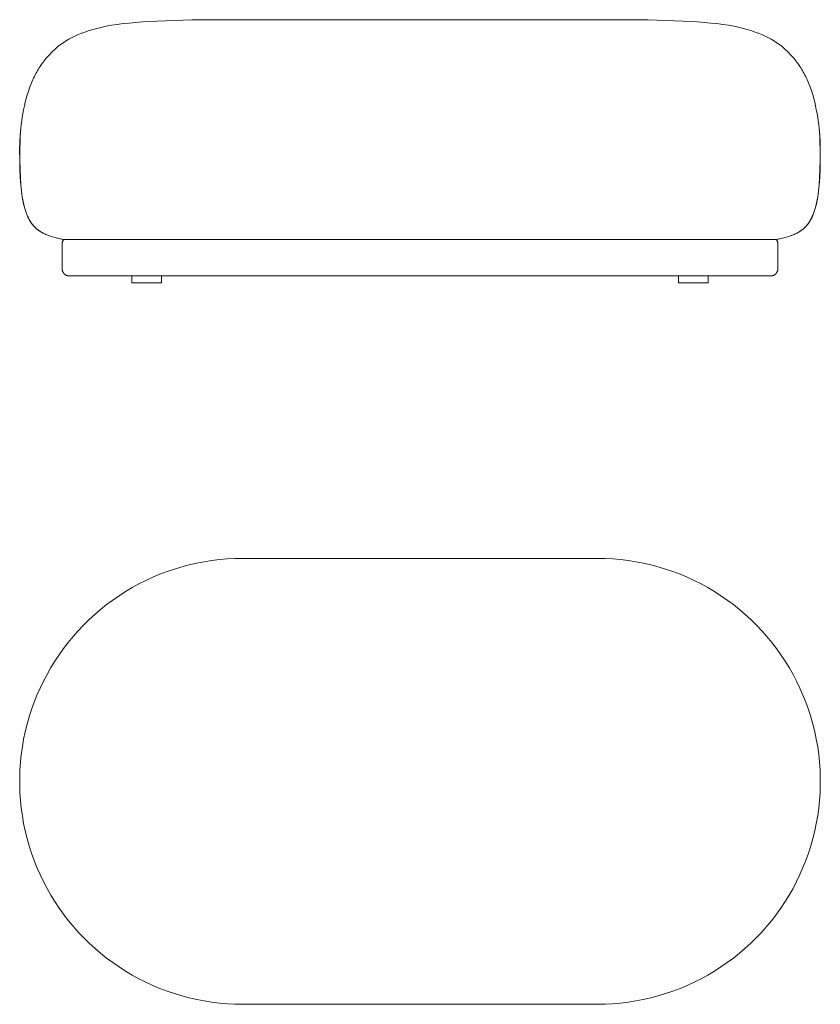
# Model space of a CAD drawing. Header units: millimetres. Extents: x -353 to 2379, y 279 to 1807.
# Tile 2 of 2: x 1136 to 2379, y 279 to 1807. Entities that reach past the tile are written whole.
import ezdxf

# ---------------------------------------------------------------- set-up
doc = ezdxf.new("R2010")
doc.units = ezdxf.units.MM
doc.layers.add('Default', color=7, linetype='Continuous', lineweight=18, true_color=0x000000)

msp = doc.modelspace()

# ---------------------------------------------------------------- linework, layer by layer
at = {"layer": 'Default'}
for p, q in [((1326.3, 1803.7), (1305.8, 1802.1)), ((1348.7, 1805), (1326.3, 1803.7)), ((1403, 1806.8), (1348.7, 1805)), ((1481.9, 1807.2), (1403, 1806.8)), ((1474.7, 1807.3), (1481.7, 1807.3)), ((1481.7, 1807.3), (1481.7, 1807.3)), ((1481.7, 1807.3), (1481.7, 1807.3)), ((1481.7, 1807.3), (1481.7, 1807.3)), ((1481.7, 1807.3), (1481.7, 1807.3)), ((1481.7, 1807.3), (1481.7, 1807.3)), ((1481.7, 1807.3), (1481.7, 1807.3)), ((1481.7, 1807.3), (1481.7, 1807.3)), ((1481.7, 1807.3), (1481.7, 1807.3)), ((1481.7, 1807.3), (1481.7, 1807.3)), ((1481.7, 1807.3), (2032.9, 1807.3)), ((2032.7, 1807.2), (2111.6, 1806.8)), ((2032.9, 1807.3), (2032.9, 1807.3)), ((2032.9, 1807.3), (2032.9, 1807.3)), ((2032.9, 1807.3), (2039.8, 1807.3)), ((2039.2, 1807.3), (2032.9, 1807.2)), ((2111.6, 1806.8), (2165.9, 1805)), ((2165.9, 1805), (2188.3, 1803.7)), ((2188.3, 1803.7), (2208.7, 1802.1)), ((1238.2, 1788.6), (1234.6, 1787.3)), ((1241.9, 1789.9), (1238.2, 1788.6)), ((1245.6, 1791.1), (1241.9, 1789.9)), ((1249.5, 1792.2), (1245.6, 1791.1)), ((1253.4, 1793.3), (1249.5, 1792.2)), ((1261.4, 1795.3), (1253.4, 1793.3)), ((1269.7, 1797.1), (1261.4, 1795.3)), ((1278.2, 1798.7), (1269.7, 1797.1)), ((1287.1, 1800), (1278.2, 1798.7)), ((1296.3, 1801.2), (1287.1, 1800)), ((1305.8, 1802.1), (1296.3, 1801.2)), ((2208.7, 1802.1), (2218.3, 1801.2)), ((2218.3, 1801.2), (2227.5, 1800)), ((2227.5, 1800), (2236.3, 1798.7)), ((2236.3, 1798.7), (2244.9, 1797.1)), ((2244.9, 1797.1), (2253.2, 1795.3)), ((2253.2, 1795.3), (2261.2, 1793.3)), ((2261.2, 1793.3), (2265.1, 1792.2)), ((2265.1, 1792.2), (2268.9, 1791.1)), ((2268.9, 1791.1), (2272.6, 1789.9)), ((2272.6, 1789.9), (2276.3, 1788.6)), ((2276.3, 1788.6), (2279.9, 1787.3)), ((1206.6, 1773.7), (1204, 1772)), ((1209.3, 1775.4), (1206.6, 1773.7)), ((1212.1, 1777), (1209.3, 1775.4)), ((1215.1, 1778.6), (1212.1, 1777)), ((1218.1, 1780.2), (1215.1, 1778.6)), ((1221.2, 1781.7), (1218.1, 1780.2)), ((1224.4, 1783.2), (1221.2, 1781.7)), ((1227.7, 1784.6), (1224.4, 1783.2)), ((1231.2, 1786), (1227.7, 1784.6)), ((1234.6, 1787.3), (1231.2, 1786)), ((2279.9, 1787.3), (2283.4, 1786)), ((2283.4, 1786), (2286.8, 1784.6)), ((2286.8, 1784.6), (2290.1, 1783.2)), ((2290.1, 1783.2), (2293.3, 1781.7)), ((2293.3, 1781.7), (2296.4, 1780.2)), ((2296.4, 1780.2), (2299.5, 1778.6)), ((2299.5, 1778.6), (2302.4, 1777)), ((2302.4, 1777), (2305.2, 1775.4)), ((2305.2, 1775.4), (2307.9, 1773.7)), ((2307.9, 1773.7), (2310.6, 1772)), ((1188, 1759.2), (1186, 1757.3)), ((1190, 1761.1), (1188, 1759.2)), ((1192.2, 1763), (1190, 1761.1)), ((1194.4, 1764.9), (1192.2, 1763)), ((1196.6, 1766.7), (1194.4, 1764.9)), ((1199, 1768.5), (1196.6, 1766.7)), ((1201.4, 1770.3), (1199, 1768.5)), ((1204, 1772), (1201.4, 1770.3)), ((2310.6, 1772), (2313.1, 1770.3)), ((2313.1, 1770.3), (2315.5, 1768.5)), ((2315.5, 1768.5), (2317.9, 1766.7)), ((2317.9, 1766.7), (2320.2, 1764.9)), ((2320.2, 1764.9), (2322.4, 1763)), ((2322.4, 1763), (2324.5, 1761.1)), ((2324.5, 1761.1), (2326.5, 1759.2)), ((2326.5, 1759.2), (2328.5, 1757.3)), ((1173.6, 1743.2), (1170.5, 1739.1)), ((1176.9, 1747.3), (1173.6, 1743.2)), ((1180.4, 1751.3), (1176.9, 1747.3)), ((1182.2, 1753.3), (1180.4, 1751.3)), ((1184.1, 1755.3), (1182.2, 1753.3)), ((1186, 1757.3), (1184.1, 1755.3)), ((2328.5, 1757.3), (2330.5, 1755.3)), ((2330.5, 1755.3), (2332.3, 1753.3)), ((2332.3, 1753.3), (2334.1, 1751.3)), ((2334.1, 1751.3), (2337.6, 1747.3)), ((2337.6, 1747.3), (2340.9, 1743.2)), ((2340.9, 1743.2), (2344, 1739.1)), ((1163.4, 1728.3), (1162.1, 1726)), ((1164.7, 1730.5), (1163.4, 1728.3)), ((1166.1, 1732.7), (1164.7, 1730.5)), ((1167.5, 1734.8), (1166.1, 1732.7)), ((1169, 1737), (1167.5, 1734.8)), ((1170.5, 1739.1), (1169, 1737)), ((2344, 1739.1), (2345.5, 1737)), ((2345.5, 1737), (2347, 1734.8)), ((2347, 1734.8), (2348.4, 1732.7)), ((2348.4, 1732.7), (2349.8, 1730.5)), ((2349.8, 1730.5), (2351.2, 1728.3)), ((2351.2, 1728.3), (2352.5, 1726)), ((1155, 1711.7), (1152.9, 1706.6)), ((1156.1, 1714.2), (1155, 1711.7)), ((1157.2, 1716.7), (1156.1, 1714.2)), ((1158.4, 1719.1), (1157.2, 1716.7)), ((1159.6, 1721.4), (1158.4, 1719.1)), ((1160.8, 1723.8), (1159.6, 1721.4)), ((1162.1, 1726), (1160.8, 1723.8)), ((2352.5, 1726), (2353.8, 1723.8)), ((2353.8, 1723.8), (2355, 1721.4)), ((2355, 1721.4), (2356.2, 1719.1)), ((2356.2, 1719.1), (2357.4, 1716.7)), ((2357.4, 1716.7), (2358.5, 1714.2)), ((2358.5, 1714.2), (2359.6, 1711.7)), ((2359.6, 1711.7), (2361.7, 1706.6)), ((1150.9, 1701.4), (1149.1, 1695.9)), ((1152.9, 1706.6), (1150.9, 1701.4)), ((2361.7, 1706.6), (2363.6, 1701.4)), ((2363.6, 1701.4), (2365.5, 1695.9)), ((1145.8, 1684.8), (1144.3, 1679.1)), ((1147.4, 1690.4), (1145.8, 1684.8)), ((1149.1, 1695.9), (1147.4, 1690.4)), ((2365.5, 1695.9), (2367.2, 1690.4)), ((2367.2, 1690.4), (2368.7, 1684.8)), ((2368.7, 1684.8), (2370.2, 1679.1)), ((1141.8, 1667.6), (1140.7, 1661.9)), ((1143, 1673.4), (1141.8, 1667.6)), ((1144.3, 1679.1), (1143, 1673.4)), ((2370.2, 1679.1), (2371.5, 1673.4)), ((2371.5, 1673.4), (2372.7, 1667.6)), ((2372.7, 1667.6), (2373.8, 1661.9)), ((1139.7, 1656.2), (1138.8, 1650.4)), ((1140.7, 1661.9), (1139.7, 1656.2)), ((2373.8, 1661.9), (2374.8, 1656.2)), ((2374.8, 1656.2), (2375.7, 1650.4)), ((1137.4, 1638.4), (1136.9, 1632.1)), ((1137.4, 1638.2), (1137, 1633.5)), ((1138.1, 1644.5), (1137.4, 1638.4)), ((1138.8, 1650.4), (1138.1, 1644.5)), ((2375.7, 1650.4), (2376.4, 1644.5)), ((2376.4, 1644.5), (2377.1, 1638.4)), ((2377.1, 1638.4), (2377.6, 1632.1)), ((2377.1, 1638.2), (2377.6, 1633.5)), ((1136.6, 1628.6), (1136, 1618.2)), ((1136.5, 1625.7), (1136.2, 1618.9)), ((1136.9, 1632.1), (1136.5, 1625.7)), ((1137, 1633.5), (1136.6, 1628.6)), ((2377.6, 1633.5), (2378, 1628.6)), ((2377.6, 1632.1), (2378.1, 1625.7)), ((2378, 1628.6), (2378.6, 1618.2)), ((2378.1, 1625.7), (2378.4, 1618.9)), ((1136, 1618.2), (1135.6, 1604.3)), ((1136.2, 1618.9), (1135.8, 1604.6)), ((2378.4, 1618.9), (2378.7, 1604.6)), ((2378.6, 1618.2), (2378.9, 1604.3)), ((1135.6, 1604.3), (1135.7, 1589.8)), ((1135.7, 1589.8), (1136, 1575.5)), ((1135.8, 1604.6), (1135.8, 1589.9)), ((1135.8, 1589.9), (1136.2, 1575.5)), ((2378.7, 1589.9), (2378.4, 1575.5)), ((2378.9, 1589.8), (2378.6, 1575.5)), ((2378.7, 1604.6), (2378.7, 1589.9)), ((2378.9, 1604.3), (2378.9, 1589.8)), ((1136, 1575.5), (1136.6, 1562.2)), ((1136.2, 1575.5), (1136.8, 1562.2)), ((2378.4, 1575.5), (2377.8, 1562.2)), ((2378.6, 1575.5), (2378, 1562.2)), ((1136.6, 1562.2), (1137.3, 1550.8)), ((1136.8, 1562.2), (1137.5, 1550.8)), ((2377.8, 1562.2), (2377, 1550.8)), ((2378, 1562.2), (2377.2, 1550.8)), ((1137.3, 1550.8), (1137.8, 1545.7)), ((1137.5, 1550.8), (1138, 1545.7)), ((1137.8, 1545.7), (1138.3, 1540.9)), ((1138, 1545.7), (1138.5, 1540.9)), ((2376.5, 1545.7), (2376, 1540.9)), ((2376.7, 1545.7), (2376.2, 1540.9)), ((2377, 1550.8), (2376.5, 1545.7)), ((2377.2, 1550.8), (2376.7, 1545.7)), ((1138.3, 1540.9), (1138.9, 1536.5)), ((1138.5, 1540.9), (1139.1, 1536.5)), ((1138.9, 1536.5), (1139.5, 1532.4)), ((1139.1, 1536.5), (1139.7, 1532.4)), ((1139.5, 1532.4), (1140.2, 1528.4)), ((1139.7, 1532.4), (1140.4, 1528.4)), ((1140.2, 1528.4), (1140.9, 1524.7)), ((1140.4, 1528.4), (1141.1, 1524.7)), ((2374.1, 1528.4), (2373.4, 1524.7)), ((2374.3, 1528.4), (2373.6, 1524.7)), ((2374.8, 1532.4), (2374.1, 1528.4)), ((2375, 1532.4), (2374.3, 1528.4)), ((2375.5, 1536.5), (2374.8, 1532.4)), ((2375.6, 1536.5), (2375, 1532.4)), ((2376, 1540.9), (2375.5, 1536.5)), ((2376.2, 1540.9), (2375.6, 1536.5)), ((1140.9, 1524.7), (1141.7, 1521.1)), ((1141.1, 1524.7), (1141.9, 1521.1)), ((1141.7, 1521.1), (1142.6, 1517.6)), ((1141.9, 1521.1), (1142.8, 1517.6)), ((1142.6, 1517.6), (1143.5, 1514.2)), ((1142.8, 1517.6), (1143.7, 1514.2)), ((1143.5, 1514.2), (1144.5, 1511)), ((1143.7, 1514.2), (1144.7, 1511)), ((2370.9, 1514.2), (2369.9, 1511)), ((2371, 1514.2), (2370.1, 1511)), ((2371.8, 1517.6), (2370.9, 1514.2)), ((2372, 1517.6), (2371, 1514.2)), ((2372.6, 1521.1), (2371.8, 1517.6)), ((2372.8, 1521.1), (2372, 1517.6)), ((2373.4, 1524.7), (2372.6, 1521.1)), ((2373.6, 1524.7), (2372.8, 1521.1)), ((1144.5, 1511), (1145.5, 1508)), ((1144.7, 1511), (1145.7, 1508)), ((1145.5, 1508), (1146.6, 1505)), ((1145.7, 1508), (1146.8, 1505)), ((1146.6, 1505), (1147.2, 1503.6)), ((1146.8, 1505), (1147.4, 1503.6)), ((1147.2, 1503.6), (1147.8, 1502.2)), ((1147.4, 1503.6), (1148, 1502.2)), ((1147.8, 1502.2), (1148.4, 1500.8)), ((1148, 1502.2), (1148.6, 1500.8)), ((1148.4, 1500.8), (1149.1, 1499.4)), ((1148.6, 1500.8), (1149.3, 1499.4)), ((1149.1, 1499.4), (1149.7, 1498.1)), ((1149.3, 1499.4), (1149.9, 1498.1)), ((1149.7, 1498.1), (1150.4, 1496.9)), ((1149.9, 1498.1), (1150.6, 1496.9)), ((2364.6, 1498.1), (2363.9, 1496.9)), ((2364.8, 1498.1), (2364.1, 1496.9)), ((2365.3, 1499.4), (2364.6, 1498.1)), ((2365.5, 1499.4), (2364.8, 1498.1)), ((2365.9, 1500.8), (2365.3, 1499.4)), ((2366.1, 1500.8), (2365.5, 1499.4)), ((2366.5, 1502.2), (2365.9, 1500.8)), ((2366.7, 1502.2), (2366.1, 1500.8)), ((2367.1, 1503.6), (2366.5, 1502.2)), ((2367.3, 1503.6), (2366.7, 1502.2)), ((2367.7, 1505), (2367.1, 1503.6)), ((2367.9, 1505), (2367.3, 1503.6)), ((2368.8, 1508), (2367.7, 1505)), ((2369, 1508), (2367.9, 1505)), ((2369.9, 1511), (2368.8, 1508)), ((2370.1, 1511), (2369, 1508)), ((1150.4, 1496.9), (1151.1, 1495.6)), ((1150.6, 1496.9), (1151.3, 1495.6)), ((1151.1, 1495.6), (1151.8, 1494.4)), ((1151.3, 1495.6), (1152, 1494.4)), ((1151.8, 1494.4), (1152.6, 1493.2)), ((1152, 1494.4), (1152.8, 1493.2)), ((1152.6, 1493.2), (1153.3, 1492)), ((1152.8, 1493.2), (1153.5, 1492)), ((1153.3, 1492), (1154.1, 1490.9)), ((1153.5, 1492), (1154.3, 1490.9)), ((1154.1, 1490.9), (1155, 1489.8)), ((1154.3, 1490.9), (1155.2, 1489.8)), ((1155, 1489.8), (1155.8, 1488.7)), ((1155.2, 1489.8), (1156, 1488.7)), ((1155.8, 1488.7), (1156.7, 1487.6)), ((1156, 1488.7), (1156.9, 1487.6)), ((1156.7, 1487.6), (1157.6, 1486.6)), ((1156.9, 1487.6), (1157.8, 1486.6)), ((1157.6, 1486.6), (1158.6, 1485.6)), ((1157.8, 1486.6), (1158.8, 1485.6)), ((1158.6, 1485.6), (1159.6, 1484.6)), ((1158.8, 1485.6), (1159.8, 1484.6)), ((1159.6, 1484.6), (1160.6, 1483.7)), ((1159.8, 1484.6), (1160.8, 1483.7)), ((1160.6, 1483.7), (1161.7, 1482.7)), ((1160.8, 1483.7), (1161.9, 1482.7)), ((1161.7, 1482.7), (1162.8, 1481.8)), ((1161.9, 1482.7), (1163, 1481.8)), ((2352.7, 1482.7), (2351.6, 1481.8)), ((2352.9, 1482.7), (2351.8, 1481.8)), ((2353.7, 1483.7), (2352.7, 1482.7)), ((2353.9, 1483.7), (2352.9, 1482.7)), ((2354.8, 1484.6), (2353.7, 1483.7)), ((2355, 1484.6), (2353.9, 1483.7)), ((2355.8, 1485.6), (2354.8, 1484.6)), ((2356, 1485.6), (2355, 1484.6)), ((2356.7, 1486.6), (2355.8, 1485.6)), ((2356.9, 1486.6), (2356, 1485.6)), ((2357.6, 1487.6), (2356.7, 1486.6)), ((2357.8, 1487.6), (2356.9, 1486.6)), ((2358.5, 1488.7), (2357.6, 1487.6)), ((2358.7, 1488.7), (2357.8, 1487.6)), ((2359.4, 1489.8), (2358.5, 1488.7)), ((2359.6, 1489.8), (2358.7, 1488.7)), ((2360.2, 1490.9), (2359.4, 1489.8)), ((2360.4, 1490.9), (2359.6, 1489.8)), ((2361, 1492), (2360.2, 1490.9)), ((2361.2, 1492), (2360.4, 1490.9)), ((2361.8, 1493.2), (2361, 1492)), ((2362, 1493.2), (2361.2, 1492)), ((2362.5, 1494.4), (2361.8, 1493.2)), ((2362.7, 1494.4), (2362, 1493.2)), ((2363.2, 1495.6), (2362.5, 1494.4)), ((2363.4, 1495.6), (2362.7, 1494.4)), ((2363.9, 1496.9), (2363.2, 1495.6)), ((2364.1, 1496.9), (2363.4, 1495.6)), ((1162.8, 1481.8), (1163.9, 1480.9)), ((1163, 1481.8), (1164.1, 1480.9)), ((1163.9, 1480.9), (1165.1, 1480.1)), ((1164.1, 1480.9), (1165.3, 1480.1)), ((1165.1, 1480.1), (1166.3, 1479.3)), ((1165.3, 1480.1), (1166.5, 1479.3)), ((1166.3, 1479.3), (1167.6, 1478.4)), ((1166.5, 1479.3), (1167.8, 1478.4)), ((1167.6, 1478.4), (1168.9, 1477.7)), ((1167.8, 1478.4), (1169.1, 1477.7)), ((1168.9, 1477.7), (1170.3, 1476.9)), ((1169.1, 1477.7), (1170.5, 1476.9)), ((1170.3, 1476.9), (1171.7, 1476.1)), ((1170.5, 1476.9), (1171.9, 1476.1)), ((1171.7, 1476.1), (1173.2, 1475.4)), ((1171.9, 1476.1), (1173.3, 1475.4)), ((1173.2, 1475.4), (1174.6, 1474.7)), ((1173.3, 1475.4), (1174.8, 1474.7)), ((1174.6, 1474.7), (1176.2, 1474)), ((1174.8, 1474.7), (1176.4, 1474)), ((1176.2, 1474), (1177.8, 1473.3)), ((1176.4, 1474), (1178, 1473.3)), ((1177.8, 1473.3), (1179.4, 1472.7)), ((1178, 1473.3), (1179.6, 1472.7)), ((1179.4, 1472.7), (1182.8, 1471.4)), ((1179.6, 1472.7), (1183, 1471.4)), ((1182.8, 1471.4), (1186.5, 1470.2)), ((1183, 1471.4), (1186.6, 1470.2)), ((1186.5, 1470.2), (1190.1, 1469.1)), ((1186.6, 1470.2), (1190.3, 1469.1)), ((1190.1, 1469.1), (1192.1, 1468.5)), ((1190.3, 1469.1), (1192.3, 1468.5)), ((1192.1, 1468.5), (1194.1, 1468)), ((1192.3, 1468.5), (1194.3, 1468)), ((1194.1, 1468), (1196.3, 1467.5)), ((1194.3, 1468), (1196.5, 1467.5)), ((1196.3, 1467.5), (1198.7, 1467)), ((1196.5, 1467.5), (1198.9, 1467)), ((2318, 1467.5), (2315.7, 1467)), ((2318.2, 1467.5), (2315.8, 1467)), ((2320.2, 1468), (2318, 1467.5)), ((2320.4, 1468), (2318.2, 1467.5)), ((2322.3, 1468.5), (2320.2, 1468)), ((2322.5, 1468.5), (2320.4, 1468)), ((2324.2, 1469.1), (2322.3, 1468.5)), ((2324.4, 1469.1), (2322.5, 1468.5)), ((2327.9, 1470.2), (2324.2, 1469.1)), ((2328.1, 1470.2), (2324.4, 1469.1)), ((2331.5, 1471.4), (2327.9, 1470.2)), ((2331.7, 1471.4), (2328.1, 1470.2)), ((2334.9, 1472.7), (2331.5, 1471.4)), ((2335.1, 1472.7), (2331.7, 1471.4)), ((2336.6, 1473.3), (2334.9, 1472.7)), ((2336.8, 1473.3), (2335.1, 1472.7)), ((2338.2, 1474), (2336.6, 1473.3)), ((2338.3, 1474), (2336.8, 1473.3)), ((2339.7, 1474.7), (2338.2, 1474)), ((2339.9, 1474.7), (2338.3, 1474)), ((2341.2, 1475.4), (2339.7, 1474.7)), ((2341.4, 1475.4), (2339.9, 1474.7)), ((2342.7, 1476.1), (2341.2, 1475.4)), ((2342.8, 1476.1), (2341.4, 1475.4)), ((2344.1, 1476.9), (2342.7, 1476.1)), ((2344.2, 1476.9), (2342.8, 1476.1)), ((2345.4, 1477.7), (2344.1, 1476.9)), ((2345.6, 1477.7), (2344.2, 1476.9)), ((2346.7, 1478.4), (2345.4, 1477.7)), ((2346.9, 1478.4), (2345.6, 1477.7)), ((2348, 1479.3), (2346.7, 1478.4)), ((2348.2, 1479.3), (2346.9, 1478.4)), ((2349.2, 1480.1), (2348, 1479.3)), ((2349.4, 1480.1), (2348.2, 1479.3)), ((2350.4, 1480.9), (2349.2, 1480.1)), ((2350.6, 1480.9), (2349.4, 1480.1)), ((2351.6, 1481.8), (2350.4, 1480.9)), ((2351.8, 1481.8), (2350.6, 1480.9)), ((1198.7, 1467), (1201.2, 1466.5)), ((1198.9, 1467), (1201.4, 1466.5)), ((1201.2, 1466.5), (1203.9, 1466)), ((1201.4, 1466.5), (1204.1, 1466)), ((1201.4, 1459), (1201.5, 1459.5)), ((1201.4, 1458.6), (1201.4, 1459)), ((1201.4, 1458.1), (1201.4, 1458.6)), ((1201.4, 1421.7), (1201.4, 1458.1)), ((1201.5, 1459.9), (1201.6, 1460.3)), ((1201.5, 1459.5), (1201.5, 1459.9)), ((1201.6, 1460.8), (1201.7, 1461.2)), ((1201.6, 1460.3), (1201.6, 1460.8)), ((1201.7, 1461.2), (1201.8, 1461.6)), ((1201.8, 1461.6), (1202, 1462.1)), ((1202, 1462.1), (1202.1, 1462.5)), ((1202.1, 1462.5), (1202.3, 1462.9)), ((1202.3, 1462.9), (1202.4, 1463.3)), ((1202.4, 1463.3), (1202.6, 1463.7)), ((1202.6, 1463.7), (1202.8, 1464.1)), ((1202.8, 1464.1), (1203, 1464.5)), ((1203, 1464.5), (1203.2, 1464.9)), ((1203.2, 1464.9), (1203.4, 1465.3)), ((1203.4, 1465.3), (1203.7, 1465.7)), ((1203.7, 1465.7), (1203.9, 1466)), ((1203.9, 1466), (2310.6, 1466)), ((2313.1, 1466.5), (2310.4, 1466)), ((2313.3, 1466.5), (2310.6, 1466)), ((2310.8, 1465.7), (2310.6, 1466)), ((2311.1, 1465.3), (2310.8, 1465.7)), ((2311.3, 1464.9), (2311.1, 1465.3)), ((2311.5, 1464.5), (2311.3, 1464.9)), ((2311.7, 1464.1), (2311.5, 1464.5)), ((2311.9, 1463.7), (2311.7, 1464.1)), ((2312.1, 1463.3), (2311.9, 1463.7)), ((2312.3, 1462.9), (2312.1, 1463.3)), ((2312.4, 1462.5), (2312.3, 1462.9)), ((2312.6, 1462.1), (2312.4, 1462.5)), ((2312.7, 1461.6), (2312.6, 1462.1)), ((2312.8, 1461.2), (2312.7, 1461.6)), ((2312.9, 1460.8), (2312.8, 1461.2)), ((2313, 1460.3), (2312.9, 1460.8)), ((2313, 1459.9), (2313, 1460.3)), ((2313.1, 1459.5), (2313, 1459.9)), ((2315.7, 1467), (2313.1, 1466.5)), ((2313.1, 1459), (2313.1, 1459.5)), ((2313.1, 1458.6), (2313.1, 1459)), ((2313.1, 1458.1), (2313.1, 1458.6)), ((2313.1, 1421.7), (2313.1, 1458.1)), ((2315.8, 1467), (2313.3, 1466.5)), ((1201.4, 1421.7), (1201.4, 1421.4)), ((1201.4, 1421.4), (1201.4, 1421.1)), ((2313.1, 1421.7), (2313.1, 1421.4)), ((2313.1, 1421.4), (2313.1, 1421.1)), ((1201.4, 1421.1), (1201.4, 1420.9)), ((1201.4, 1420.9), (1201.4, 1420.6)), ((1201.4, 1420.6), (1201.5, 1420.3)), ((1201.5, 1420.3), (1201.5, 1420.1)), ((1201.5, 1420.1), (1201.5, 1419.8)), ((1201.5, 1419.8), (1201.6, 1419.5)), ((1201.6, 1419.5), (1201.6, 1419.2)), ((1201.6, 1419.2), (1201.7, 1419)), ((1201.7, 1419), (1201.7, 1418.7)), ((1201.7, 1418.7), (1201.8, 1418.4)), ((1201.8, 1418.4), (1201.9, 1418.1)), ((1201.9, 1418.1), (1201.9, 1417.8)), ((1201.9, 1417.8), (1202, 1417.6)), ((1202, 1417.6), (1202.1, 1417.3)), ((1202.1, 1417.3), (1202.2, 1417)), ((1202.2, 1417), (1202.3, 1416.8)), ((1202.3, 1416.8), (1202.4, 1416.5)), ((1202.4, 1416.5), (1202.5, 1416.2)), ((1202.5, 1416.2), (1202.6, 1415.9)), ((1202.6, 1415.9), (1202.8, 1415.7)), ((1202.8, 1415.7), (1202.9, 1415.4)), ((1202.9, 1415.4), (1203, 1415.2)), ((1203, 1415.2), (1203.2, 1414.9)), ((1203.2, 1414.9), (1203.3, 1414.7)), ((1203.3, 1414.7), (1203.5, 1414.4)), ((1203.5, 1414.4), (1203.6, 1414.2)), ((1203.6, 1414.2), (1203.8, 1413.9)), ((1203.8, 1413.9), (1204, 1413.7)), ((1204, 1413.7), (1204.1, 1413.5)), ((1204.1, 1413.5), (1204.3, 1413.3)), ((1204.3, 1413.3), (1204.5, 1413.1)), ((1204.5, 1413.1), (1204.7, 1412.9)), ((1204.7, 1412.9), (1204.9, 1412.6)), ((1204.9, 1412.6), (1205.1, 1412.5)), ((1205.1, 1412.5), (1205.3, 1412.3)), ((1205.3, 1412.3), (1205.5, 1412.1)), ((1205.5, 1412.1), (1205.7, 1411.9)), ((1205.7, 1411.9), (1205.9, 1411.7)), ((1205.9, 1411.7), (1206.1, 1411.6)), ((1206.1, 1411.6), (1206.4, 1411.4)), ((1206.4, 1411.4), (1206.6, 1411.3)), ((1206.6, 1411.3), (1206.8, 1411.1)), ((1206.8, 1411.1), (1207, 1411)), ((1207, 1411), (1207.3, 1410.9)), ((1207.3, 1410.9), (1207.5, 1410.7)), ((1207.5, 1410.7), (1207.7, 1410.6)), ((1207.7, 1410.6), (1207.9, 1410.5)), ((1207.9, 1410.5), (1208.2, 1410.4)), ((1208.2, 1410.4), (1208.4, 1410.3)), ((1208.4, 1410.3), (1208.6, 1410.3)), ((1208.6, 1410.3), (1208.9, 1410.2)), ((1208.9, 1410.2), (1209.1, 1410.1)), ((1209.1, 1410.1), (1209.3, 1410.1)), ((1209.3, 1410.1), (1209.6, 1410)), ((1209.6, 1410), (1209.8, 1409.9)), ((1209.8, 1409.9), (1210, 1409.9)), ((1210, 1409.9), (1210.3, 1409.9)), ((1210.3, 1409.9), (1210.5, 1409.8)), ((1210.5, 1409.8), (1210.7, 1409.8)), ((1210.7, 1409.8), (1211, 1409.8)), ((1211, 1409.8), (1211.2, 1409.8)), ((1211.2, 1409.8), (1211.4, 1409.8)), ((1211.4, 1409.8), (1432.5, 1409.8)), ((1211.4, 1409.8), (1211.4, 1409.8)), ((1309.7, 1398.8), (1309.7, 1409.8)), ((1356.1, 1409.8), (1356.1, 1398.8)), ((1432.5, 1409.8), (1481.7, 1409.8)), ((1481.7, 1409.7), (2032.9, 1409.7)), ((2082, 1409.8), (2032.9, 1409.8)), ((2303.1, 1409.8), (2082, 1409.8)), ((2158.5, 1398.8), (2158.5, 1409.8)), ((2204.9, 1409.8), (2204.9, 1398.8)), ((2303.4, 1409.8), (2303.1, 1409.8)), ((2303.1, 1409.8), (2303.1, 1409.8)), ((2303.6, 1409.8), (2303.4, 1409.8)), ((2303.8, 1409.8), (2303.6, 1409.8)), ((2304, 1409.8), (2303.8, 1409.8)), ((2304.3, 1409.9), (2304, 1409.8)), ((2304.5, 1409.9), (2304.3, 1409.9)), ((2304.7, 1409.9), (2304.5, 1409.9)), ((2305, 1410), (2304.7, 1409.9)), ((2305.2, 1410.1), (2305, 1410)), ((2305.4, 1410.1), (2305.2, 1410.1)), ((2305.7, 1410.2), (2305.4, 1410.1)), ((2305.9, 1410.3), (2305.7, 1410.2)), ((2306.1, 1410.3), (2305.9, 1410.3)), ((2306.4, 1410.4), (2306.1, 1410.3)), ((2306.6, 1410.5), (2306.4, 1410.4)), ((2306.8, 1410.6), (2306.6, 1410.5)), ((2307.1, 1410.7), (2306.8, 1410.6)), ((2307.3, 1410.9), (2307.1, 1410.7)), ((2307.5, 1411), (2307.3, 1410.9)), ((2307.7, 1411.1), (2307.5, 1411)), ((2308, 1411.3), (2307.7, 1411.1)), ((2308.2, 1411.4), (2308, 1411.3)), ((2308.4, 1411.6), (2308.2, 1411.4)), ((2308.6, 1411.7), (2308.4, 1411.6)), ((2308.8, 1411.9), (2308.6, 1411.7)), ((2309, 1412.1), (2308.8, 1411.9)), ((2309.2, 1412.3), (2309, 1412.1)), ((2309.4, 1412.5), (2309.2, 1412.3)), ((2309.6, 1412.6), (2309.4, 1412.5)), ((2309.8, 1412.9), (2309.6, 1412.6)), ((2310, 1413.1), (2309.8, 1412.9)), ((2310.2, 1413.3), (2310, 1413.1)), ((2310.4, 1413.5), (2310.2, 1413.3)), ((2310.6, 1413.7), (2310.4, 1413.5)), ((2310.7, 1413.9), (2310.6, 1413.7)), ((2310.9, 1414.2), (2310.7, 1413.9)), ((2311.1, 1414.4), (2310.9, 1414.2)), ((2311.2, 1414.7), (2311.1, 1414.4)), ((2311.4, 1414.9), (2311.2, 1414.7)), ((2311.5, 1415.2), (2311.4, 1414.9)), ((2311.6, 1415.4), (2311.5, 1415.2)), ((2311.8, 1415.7), (2311.6, 1415.4)), ((2311.9, 1415.9), (2311.8, 1415.7)), ((2312, 1416.2), (2311.9, 1415.9)), ((2312.1, 1416.5), (2312, 1416.2)), ((2312.2, 1416.8), (2312.1, 1416.5)), ((2312.3, 1417), (2312.2, 1416.8)), ((2312.4, 1417.3), (2312.3, 1417)), ((2312.5, 1417.6), (2312.4, 1417.3)), ((2312.6, 1417.8), (2312.5, 1417.6)), ((2312.7, 1418.1), (2312.6, 1417.8)), ((2312.8, 1418.4), (2312.7, 1418.1)), ((2312.9, 1419), (2312.8, 1418.7)), ((2312.8, 1418.7), (2312.8, 1418.4)), ((2313, 1419.5), (2312.9, 1419.2)), ((2312.9, 1419.2), (2312.9, 1419)), ((2313.1, 1420.1), (2313, 1419.8)), ((2313, 1419.8), (2313, 1419.5)), ((2313.1, 1421.1), (2313.1, 1420.9)), ((2313.1, 1420.9), (2313.1, 1420.6)), ((2313.1, 1420.6), (2313.1, 1420.3)), ((2313.1, 1420.3), (2313.1, 1420.1)), ((1356.1, 1398.8), (1309.7, 1398.8)), ((1356.1, 1398.8), (1356.1, 1398.8)), ((1356.1, 1398.8), (1356.1, 1398.8)), ((2204.9, 1398.8), (2158.5, 1398.8)), ((1398.9, 961), (1410.5, 963.7)), ((1410.5, 963.7), (1422.2, 965.9)), ((1422.2, 965.9), (1434, 967.8)), ((1434, 967.8), (1445.9, 969.2)), ((1445.9, 969.2), (1457.8, 970.3)), ((1457.8, 970.3), (1469.7, 970.9)), ((1469.7, 970.9), (1481.7, 971.1)), ((1481.7, 971.1), (2032.9, 971.1)), ((2032.9, 971.1), (2044.8, 970.9)), ((2044.8, 970.9), (2056.7, 970.3)), ((2056.7, 970.3), (2068.6, 969.2)), ((2068.6, 969.2), (2080.5, 967.8)), ((2080.5, 967.8), (2092.3, 965.9)), ((2092.3, 965.9), (2104, 963.7)), ((2104, 963.7), (2115.7, 961)), ((1353.4, 946.4), (1364.6, 950.7)), ((1364.6, 950.7), (1375.9, 954.5)), ((1375.9, 954.5), (1387.3, 958)), ((1387.3, 958), (1398.9, 961)), ((2115.7, 961), (2127.2, 958)), ((2127.2, 958), (2138.7, 954.5)), ((2138.7, 954.5), (2150, 950.7)), ((2150, 950.7), (2161.2, 946.4)), ((1320.8, 931.4), (1331.5, 936.8)), ((1331.5, 936.8), (1342.4, 941.8)), ((1342.4, 941.8), (1353.4, 946.4)), ((2161.2, 946.4), (2172.2, 941.8)), ((2172.2, 941.8), (2183, 936.8)), ((2183, 936.8), (2193.7, 931.4)), ((1290, 913.2), (1300.1, 919.6)), ((1300.1, 919.6), (1310.4, 925.7)), ((1310.4, 925.7), (1320.8, 931.4)), ((2193.7, 931.4), (2204.2, 925.7)), ((2204.2, 925.7), (2214.5, 919.6)), ((2214.5, 919.6), (2224.5, 913.2)), ((1270.6, 899.3), (1280.2, 906.4)), ((1280.2, 906.4), (1290, 913.2)), ((2224.5, 913.2), (2234.3, 906.4)), ((2234.3, 906.4), (2243.9, 899.3)), ((1252.2, 884.1), (1261.3, 891.8)), ((1261.3, 891.8), (1270.6, 899.3)), ((2243.9, 899.3), (2253.3, 891.8)), ((2253.3, 891.8), (2262.4, 884.1)), ((1234.9, 867.6), (1243.4, 876)), ((1243.4, 876), (1252.2, 884.1)), ((2262.4, 884.1), (2271.2, 876)), ((2271.2, 876), (2279.7, 867.6)), ((1218.7, 850), (1226.6, 858.9)), ((1226.6, 858.9), (1234.9, 867.6)), ((2279.7, 867.6), (2287.9, 858.9)), ((2287.9, 858.9), (2295.8, 850)), ((1203.8, 831.3), (1211.1, 840.8)), ((1211.1, 840.8), (1218.7, 850)), ((2295.8, 850), (2303.4, 840.8)), ((2303.4, 840.8), (2310.7, 831.3)), ((1196.9, 821.6), (1203.8, 831.3)), ((2310.7, 831.3), (2317.7, 821.6)), ((1184, 801.5), (1190.2, 811.7)), ((1190.2, 811.7), (1196.9, 821.6)), ((2317.7, 821.6), (2324.3, 811.7)), ((2324.3, 811.7), (2330.6, 801.5)), ((1178.1, 791.1), (1184, 801.5)), ((2330.6, 801.5), (2336.5, 791.1)), ((1167.3, 769.8), (1172.5, 780.5)), ((1172.5, 780.5), (1178.1, 791.1)), ((2336.5, 791.1), (2342, 780.5)), ((2342, 780.5), (2347.2, 769.8)), ((1162.5, 758.8), (1167.3, 769.8)), ((2347.2, 769.8), (2352, 758.8)), ((1158.1, 747.7), (1162.5, 758.8)), ((2352, 758.8), (2356.4, 747.7)), ((1150.4, 725.1), (1154.1, 736.5)), ((1154.1, 736.5), (1158.1, 747.7)), ((2356.4, 747.7), (2360.5, 736.5)), ((2360.5, 736.5), (2364.1, 725.1)), ((1147.1, 713.6), (1150.4, 725.1)), ((2364.1, 725.1), (2367.4, 713.6)), ((1144.3, 702), (1147.1, 713.6)), ((2367.4, 713.6), (2370.3, 702)), ((1139.8, 678.6), (1141.8, 690.3)), ((1141.8, 690.3), (1144.3, 702)), ((2370.3, 702), (2372.7, 690.3)), ((2372.7, 690.3), (2374.8, 678.6)), ((1138.1, 666.7), (1139.8, 678.6)), ((2374.8, 678.6), (2376.4, 666.7)), ((1136.9, 654.8), (1138.1, 666.7)), ((2376.4, 666.7), (2377.6, 654.8)), ((1135.7, 631), (1136.1, 642.9)), ((1136.1, 642.9), (1136.9, 654.8)), ((2377.6, 654.8), (2378.5, 642.9)), ((2378.5, 642.9), (2378.9, 631)), ((1135.7, 619), (1135.7, 631)), ((2378.9, 631), (2378.9, 619)), ((1136.1, 607.1), (1135.7, 619)), ((2378.9, 619), (2378.5, 607.1)), ((1136.9, 595.2), (1136.1, 607.1)), ((2378.5, 607.1), (2377.6, 595.2)), ((1138.1, 583.3), (1136.9, 595.2)), ((1139.8, 571.5), (1138.1, 583.3)), ((2376.4, 583.3), (2374.8, 571.5)), ((2377.6, 595.2), (2376.4, 583.3)), ((1141.8, 559.7), (1139.8, 571.5)), ((2374.8, 571.5), (2372.7, 559.7)), ((1144.3, 548), (1141.8, 559.7)), ((2372.7, 559.7), (2370.3, 548)), ((1147.1, 536.4), (1144.3, 548)), ((1150.4, 524.9), (1147.1, 536.4)), ((2367.4, 536.4), (2364.1, 524.9)), ((2370.3, 548), (2367.4, 536.4)), ((1154.1, 513.5), (1150.4, 524.9)), ((2364.1, 524.9), (2360.5, 513.5)), ((1158.1, 502.3), (1154.1, 513.5)), ((2360.5, 513.5), (2356.4, 502.3)), ((1162.5, 491.2), (1158.1, 502.3)), ((1167.3, 480.3), (1162.5, 491.2)), ((2352, 491.2), (2347.2, 480.3)), ((2356.4, 502.3), (2352, 491.2)), ((1172.5, 469.5), (1167.3, 480.3)), ((2347.2, 480.3), (2342, 469.5)), ((1178.1, 458.9), (1172.5, 469.5)), ((1184, 448.5), (1178.1, 458.9)), ((2336.5, 458.9), (2330.6, 448.5)), ((2342, 469.5), (2336.5, 458.9)), ((1190.2, 438.4), (1184, 448.5)), ((2330.6, 448.5), (2324.3, 438.4)), ((1196.9, 428.4), (1190.2, 438.4)), ((1203.8, 418.7), (1196.9, 428.4)), ((2317.7, 428.4), (2310.7, 418.7)), ((2324.3, 438.4), (2317.7, 428.4)), ((1211.1, 409.2), (1203.8, 418.7)), ((2310.7, 418.7), (2303.4, 409.2)), ((1218.7, 400), (1211.1, 409.2)), ((1226.6, 391.1), (1218.7, 400)), ((2295.8, 400), (2287.9, 391.1)), ((2303.4, 409.2), (2295.8, 400)), ((1234.9, 382.4), (1226.6, 391.1)), ((1243.4, 374.1), (1234.9, 382.4)), ((2279.7, 382.4), (2271.2, 374.1)), ((2287.9, 391.1), (2279.7, 382.4)), ((1252.2, 366), (1243.4, 374.1)), ((2271.2, 374.1), (2262.4, 366)), ((1261.3, 358.2), (1252.2, 366)), ((1270.6, 350.8), (1261.3, 358.2)), ((2253.3, 358.2), (2243.9, 350.8)), ((2262.4, 366), (2253.3, 358.2)), ((1280.2, 343.6), (1270.6, 350.8)), ((1290, 336.9), (1280.2, 343.6)), ((1300.1, 330.4), (1290, 336.9)), ((2224.5, 336.9), (2214.5, 330.4)), ((2234.3, 343.6), (2224.5, 336.9)), ((2243.9, 350.8), (2234.3, 343.6)), ((1310.4, 324.3), (1300.1, 330.4)), ((1320.8, 318.6), (1310.4, 324.3)), ((2204.2, 324.3), (2193.7, 318.6)), ((2214.5, 330.4), (2204.2, 324.3)), ((1331.5, 313.2), (1320.8, 318.6)), ((1342.4, 308.2), (1331.5, 313.2)), ((1353.4, 303.6), (1342.4, 308.2)), ((2172.2, 308.2), (2161.2, 303.6)), ((2183, 313.2), (2172.2, 308.2)), ((2193.7, 318.6), (2183, 313.2)), ((1364.6, 299.4), (1353.4, 303.6)), ((1375.9, 295.5), (1364.6, 299.4)), ((1387.3, 292.1), (1375.9, 295.5)), ((1398.9, 289), (1387.3, 292.1)), ((2127.2, 292.1), (2115.7, 289)), ((2138.7, 295.5), (2127.2, 292.1)), ((2150, 299.4), (2138.7, 295.5)), ((2161.2, 303.6), (2150, 299.4)), ((1410.5, 286.3), (1398.9, 289)), ((1422.2, 284.1), (1410.5, 286.3)), ((1434, 282.2), (1422.2, 284.1)), ((1445.9, 280.8), (1434, 282.2)), ((1457.8, 279.8), (1445.9, 280.8)), ((1469.7, 279.2), (1457.8, 279.8)), ((1481.7, 279), (1469.7, 279.2)), ((2032.9, 279), (1481.7, 279)), ((1481.7, 279), (1481.7, 279)), ((1481.7, 279), (1481.7, 279)), ((1481.7, 279), (1481.7, 279)), ((1481.7, 279), (1481.7, 279)), ((1481.7, 279), (1481.7, 279)), ((1481.7, 279), (1481.7, 279)), ((1481.7, 279), (1481.7, 279)), ((2044.8, 279.2), (2032.9, 279)), ((2032.9, 279), (2032.9, 279)), ((2032.9, 279), (2032.9, 279)), ((2032.9, 279), (2032.9, 279)), ((2032.9, 279), (2032.9, 279)), ((2032.9, 279), (2032.9, 279)), ((2032.9, 279), (2032.9, 279)), ((2032.9, 279), (2032.9, 279)), ((2056.7, 279.8), (2044.8, 279.2)), ((2068.6, 280.8), (2056.7, 279.8)), ((2080.5, 282.2), (2068.6, 280.8)), ((2092.3, 284.1), (2080.5, 282.2)), ((2104, 286.3), (2092.3, 284.1)), ((2115.7, 289), (2104, 286.3))]:
    msp.add_line(p, q, dxfattribs=at)

doc.saveas('drawing.dxf')
